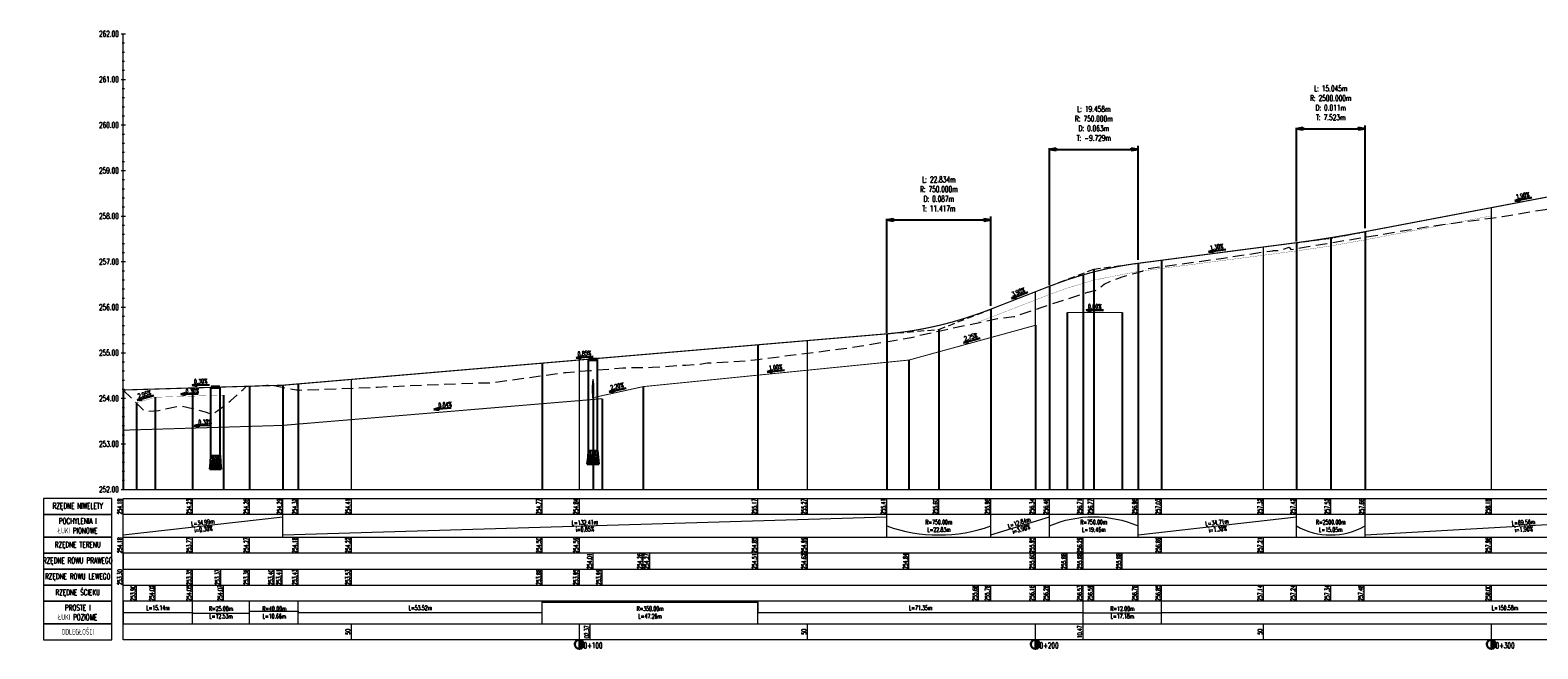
# Model space of a CAD drawing. Header units: metres. Extents: x 7443303 to 7445102, y 5636808 to 5638129.
# Tile 2 of 11: x 7443451 to 7443781, y 5637699 to 5637835. Entities that reach past the tile are written whole.
import ezdxf

# ---------------------------------------------------------------- set-up
doc = ezdxf.new("R2010")
doc.units = ezdxf.units.M
for name, pattern in [('DASHED', [0.75, 0.5, -0.25]), ('HIDDEN', [0.375, 0.25, -0.125]), ('PHANTOM', [2.5, 1.25, -0.25, 0.25, -0.25, 0.25, -0.25])]:
    doc.linetypes.add(name, pattern=pattern)
doc.layers.add('!!!usuń', color=20, linetype='Continuous', lineweight=30)
for name, color, linetype in [('A-BLDG-SITE', 7, 'Continuous'), ('C-ROAD-PROF', 1, 'DASHED'), ('C-ROAD-PROF-TEXT', 11, 'Continuous'), ('C-ROAD-PROF-VIEW', 7, 'Continuous'), ('K_opis osi', 7, 'Continuous')]:
    doc.layers.add(name, color=color, linetype=linetype)
doc.styles.add('MAT', font='simplex.shx', dxfattribs={"width": 0.6})

# ---------------------------------------------------------------- blocks, each defined once
blk = doc.blocks.new('kilometraz')
at = {"linetype": 'ByBlock', "lineweight": -2}
blk.add_hatch(color=0, dxfattribs=at).paths.add_polyline_path([(0, -0.5, 0.414214), (0.5, 0, 0.414214), (0, 0.5)])
at = {"color": 0, "linetype": 'ByBlock', "lineweight": -2}
blk.add_line((0, 0.5), (0, -0.5), dxfattribs=at)
blk.add_circle((0, 0), 0.5, dxfattribs=at)
blk = doc.blocks.new('_ClosedFilled')
blk.add_hatch(color=256).paths.add_polyline_path([(-1, 0.17), (-1, -0.17), (0, 0)])
at = {"color": 0, "linetype": 'ByBlock', "lineweight": -2}
for p, q in [((-1, 0.17), (0, 0)), ((-1, 0.17), (-1, -0.17)), ((0, 0), (-1, -0.17))]:
    blk.add_line(p, q, dxfattribs=at)
blk = doc.blocks.new('strzalka_poziom_2')
blk.add_hatch(color=256).paths.add_polyline_path([(1, 0.09), (1, -0.09), (1.39, 0)])
blk.add_line((1, 0.09), (1, -0.09))
for points in [[(0, 0), (1, 0)], [(1.39, 0), (1, 0.09)], [(1.39, 0), (1, -0.09)]]:
    blk.add_lwpolyline(points)

msp = doc.modelspace()

# ---------------------------------------------------------------- hatches: boundary and pattern name
at = {"layer": 'K_opis osi'}
h = msp.add_hatch(dxfattribs=at)
h.set_pattern_fill('ANSI38', color=256, scale=0.083)
h.set_pattern_definition([(45, (-82.7983, -1.12297), (-0.186340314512, 0.186340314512), []), (135, (-82.7983, -1.12297), (-0.5590209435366, 0.186340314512), [0.6588125, -0.3952875])])
h.paths.add_polyline_path([(7443492.52, 5637740.05), (7443491.42, 5637740.05), (7443491.42, 5637738.55), (7443492.67, 5637738.55)])
h.paths.add_polyline_path([(7443491.42, 5637740.05), (7443490.32, 5637740.05), (7443490.17, 5637738.55), (7443491.42, 5637738.55)])
h = msp.add_hatch(dxfattribs=at)
h.set_pattern_fill('AR-SAND', color=256, scale=0.0085)
h.set_pattern_definition([(37.5, (-82.7983, -1.12297), (-0.013600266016, 0.41600125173), [0, -0.328168, 0, -0.36703, 0, -0.3508375]), (7.5, (-82.7983, -1.12297), (0.382094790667, 0.609301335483), [0, -0.177038, 0, -0.295783, 0, -0.1133475]), (327.5, (-83.06386, -1.12297), (0.672343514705, 0.001221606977), [0, -0.10795, 0, -0.38862, 0, -0.507365]), (317.5, (-83.06386, -1.12297), (0.6490229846, 0.18948992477), [0, -0.053975, 0, -0.254762, 0, -0.291465])])
h.paths.add_polyline_path([(7443491.42, 5637741.55), (7443490.42, 5637741.55), (7443490.32, 5637740.05), (7443491.42, 5637740.05)])
h.paths.add_polyline_path([(7443492.42, 5637741.55), (7443491.42, 5637741.55), (7443491.42, 5637740.05), (7443492.52, 5637740.05)])
h = msp.add_hatch(dxfattribs=at)
h.set_pattern_fill('ANSI38', color=256, scale=0.083)
h.set_pattern_definition([(45, (0, 0), (-0.186340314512, 0.186340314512), []), (135, (0, 0), (-0.5590209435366, 0.186340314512), [0.6588125, -0.3952875])])
h.paths.add_polyline_path([(7443575.32, 5637741.18), (7443574.22, 5637741.18), (7443574.22, 5637739.68), (7443575.47, 5637739.68)])
h.paths.add_polyline_path([(7443574.22, 5637741.18), (7443573.12, 5637741.18), (7443572.97, 5637739.68), (7443574.22, 5637739.68)])
h = msp.add_hatch(dxfattribs=at)
h.set_pattern_fill('AR-SAND', color=256, scale=0.0085)
h.set_pattern_definition([(37.5, (0, 0), (-0.013600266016, 0.41600125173), [0, -0.328168, 0, -0.36703, 0, -0.3508375]), (7.5, (0, 0), (0.382094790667, 0.609301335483), [0, -0.177038, 0, -0.295783, 0, -0.1133475]), (327.5, (-0.26556, 0), (0.672343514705, 0.001221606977), [0, -0.10795, 0, -0.38862, 0, -0.507365]), (317.5, (-0.26556, 0), (0.6490229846, 0.18948992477), [0, -0.053975, 0, -0.254762, 0, -0.291465])])
h.paths.add_polyline_path([(7443574.22, 5637742.68), (7443573.22, 5637742.68), (7443573.12, 5637741.18), (7443574.22, 5637741.18)])
h.paths.add_polyline_path([(7443575.22, 5637742.68), (7443574.22, 5637742.68), (7443574.22, 5637741.18), (7443575.32, 5637741.18)])

# ---------------------------------------------------------------- linework, layer by layer
at = {"layer": 'A-BLDG-SITE', "lineweight": 9, "flags": 128}
for points in [[(7443574.22, 5637758.27, 0.099995), (7443574.22, 5637754.27, 0.099994), (7443574.22, 5637758.27, -1.231325)], [(7443574.22, 5637757.87, 0.099995), (7443574.22, 5637753.87, 0.099994), (7443574.22, 5637757.87, -1.231325)]]:
    msp.add_lwpolyline(points, format="xyb", dxfattribs=at)
at = {"layer": 'C-ROAD-PROF', "color": 1, "linetype": 'DASHED', "lineweight": 9}
for p, q in [((7443735.98, 5637789.26), (7443743.51, 5637790.7)), ((7443728.46, 5637788.28), (7443735.98, 5637789.26))]:
    msp.add_line(p, q, dxfattribs=at)
at = {"layer": 'C-ROAD-PROF', "color": 1, "linetype": 'DASHED', "lineweight": 15, "ltscale": 3}
for p, q in [((7443684.02, 5637782.5), (7443693.75, 5637783.76)), ((7443674.29, 5637778.71), (7443684.02, 5637782.5)), ((7443650.04, 5637769.25), (7443661.45, 5637773.7)), ((7443638.62, 5637768.28), (7443650.04, 5637769.25))]:
    msp.add_line(p, q, dxfattribs=at)
at = {"layer": 'C-ROAD-PROF', "color": 1, "linetype": 'ByBlock', "lineweight": 35, "const_width": 0.25, "flags": 128}
msp.add_lwpolyline([(7443471.22, 5637755.95), (7443506.21, 5637757), (7443638.62, 5637768.28), (7443640.05, 5637768.42), (7443641.47, 5637768.58), (7443642.9, 5637768.77), (7443644.33, 5637768.98), (7443645.76, 5637769.23), (7443647.18, 5637769.5), (7443648.61, 5637769.8), (7443650.04, 5637770.12), (7443651.46, 5637770.47), (7443652.89, 5637770.85), (7443654.32, 5637771.26), (7443655.75, 5637771.7), (7443657.17, 5637772.16), (7443658.6, 5637772.64), (7443660.03, 5637773.16), (7443661.45, 5637773.7), (7443674.29, 5637778.71), (7443675.51, 5637779.17), (7443676.73, 5637779.61), (7443677.94, 5637780.04), (7443679.16, 5637780.44), (7443680.38, 5637780.83), (7443681.59, 5637781.19), (7443682.81, 5637781.54), (7443684.02, 5637781.87), (7443685.24, 5637782.17), (7443686.46, 5637782.46), (7443687.67, 5637782.73), (7443688.89, 5637782.97), (7443690.1, 5637783.2), (7443691.32, 5637783.41), (7443692.54, 5637783.6), (7443693.75, 5637783.76), (7443728.46, 5637788.28), (7443732.22, 5637788.8), (7443735.98, 5637789.38), (7443739.74, 5637790.01), (7443743.51, 5637790.7), (7443813.07, 5637803.94)], dxfattribs=at)
at = {"layer": 'C-ROAD-PROF', "color": 96, "linetype": 'DASHED', "lineweight": 15, "ltscale": 5, "true_color": 0x008a00, "flags": 128}
msp.add_lwpolyline([(7443471.22, 5637755.93), (7443473.75, 5637753.44), (7443475.94, 5637751.25), (7443478.99, 5637751.47), (7443483.74, 5637752.5), (7443486.36, 5637751.88), (7443487.76, 5637751.53), (7443489.15, 5637751.14), (7443490.54, 5637750.7), (7443490.63, 5637750.68), (7443490.99, 5637750.74), (7443491.13, 5637750.9), (7443491.93, 5637751.43), (7443493.33, 5637752.45), (7443494.72, 5637753.58), (7443496.11, 5637754.81), (7443497.09, 5637755.74), (7443497.5, 5637756.09), (7443498.26, 5637756.76), (7443498.9, 5637756.8), (7443499.09, 5637756.81), (7443500.84, 5637756.89), (7443502.58, 5637757), (7443503.61, 5637757.08), (7443504.33, 5637756.92), (7443506.07, 5637756.55), (7443507.82, 5637756.21), (7443509.16, 5637755.97), (7443509.56, 5637755.96), (7443510.59, 5637755.92), (7443526.94, 5637756.56), (7443529.15, 5637756.7), (7443548.03, 5637757.49), (7443551.57, 5637757.5), (7443563.08, 5637759.11), (7443567.95, 5637759.78), (7443568.33, 5637759.81), (7443573.59, 5637760.22), (7443578.84, 5637760.66), (7443580.72, 5637760.84), (7443584.09, 5637760.88), (7443587.17, 5637760.94), (7443589.34, 5637761.08), (7443594.59, 5637761.42), (7443597.73, 5637761.63), (7443598.45, 5637761.8), (7443599.34, 5637761.89), (7443599.84, 5637761.91), (7443605.09, 5637762.23), (7443608.88, 5637762.47), (7443610.34, 5637762.66), (7443629.24, 5637765.07), (7443630.38, 5637765.21), (7443643.97, 5637767.45), (7443645.8, 5637767.98), (7443650.03, 5637768.86), (7443652.27, 5637769.38), (7443662.93, 5637771.62), (7443666.53, 5637772.05), (7443672.46, 5637774.07), (7443681.69, 5637777.08), (7443682.65, 5637777.39), (7443682.89, 5637777.46), (7443683.6, 5637777.62), (7443684.39, 5637777.79), (7443684.56, 5637777.91), (7443685.51, 5637778.59), (7443686.31, 5637779.17), (7443686.47, 5637779.24), (7443687.42, 5637779.7), (7443688.15, 5637780.05), (7443688.38, 5637780.13), (7443689.33, 5637780.45), (7443690.28, 5637780.76), (7443691.24, 5637781.06), (7443692.19, 5637781.35), (7443693.15, 5637781.63), (7443694.1, 5637781.9), (7443694.62, 5637782.04), (7443695.06, 5637782.26), (7443695.35, 5637782.41), (7443695.55, 5637782.56), (7443696.01, 5637782.63), (7443696.97, 5637782.78), (7443697.92, 5637782.92), (7443698.88, 5637783.05), (7443701.74, 5637783.43), (7443712.47, 5637784.91), (7443722.65, 5637786.46), (7443723.26, 5637786.53), (7443723.4, 5637786.54), (7443724.93, 5637786.58), (7443726.88, 5637787.31), (7443727.27, 5637786.77), (7443730.16, 5637787.28), (7443742.15, 5637789.28), (7443757.96, 5637791.9), (7443773.64, 5637794.03), (7443782.98, 5637795.6), (7443783.76, 5637795.67), (7443784.36, 5637795.6), (7443794.45, 5637797.17), (7443797.83, 5637797.63), (7443798.47, 5637797.78), (7443809.81, 5637800.03), (7443814.07, 5637800.65), (7443817.04, 5637801.18), (7443818.48, 5637801.37), (7443819.64, 5637801.5), (7443824.4, 5637801.89), (7443834.41, 5637802.88), (7443838.36, 5637803.8), (7443842.74, 5637804.39), (7443846.07, 5637804.59), (7443849.46, 5637805.07), (7443850.4, 5637805.19), (7443851.33, 5637805.3), (7443852.27, 5637805.39), (7443853.21, 5637805.47), (7443854.15, 5637805.52), (7443855.08, 5637805.56), (7443856.02, 5637805.58), (7443856.59, 5637805.58), (7443856.96, 5637805.58), (7443857.9, 5637805.56), (7443858.63, 5637805.53), (7443858.83, 5637805.56), (7443859.77, 5637805.68), (7443860.71, 5637805.79), (7443861.65, 5637805.9), (7443862.24, 5637805.96), (7443862.58, 5637805.78), (7443863.52, 5637805.28), (7443864.46, 5637804.81), (7443865.4, 5637804.34), (7443866.33, 5637803.9), (7443867.27, 5637803.48), (7443867.27, 5637803.48), (7443867.45, 5637803.38), (7443868.21, 5637803.06), (7443869.34, 5637802.61), (7443870.77, 5637801.7), (7443871.97, 5637801.28), (7443890.91, 5637794.46), (7443893.18, 5637793.62), (7443899.41, 5637791.64), (7443911.97, 5637788.07), (7443912.45, 5637788.09), (7443923.82, 5637784.59), (7443927.99, 5637783.24), (7443954.3, 5637777.58), (7443955.32, 5637777.34), (7443955.66, 5637777.33), (7443960.11, 5637775.62), (7443961.6, 5637775.18), (7443983.7, 5637771.61), (7443990.17, 5637770.43), (7443992.29, 5637769.1), (7443995.61, 5637768.02), (7444013.65, 5637762.61), (7444017.43, 5637761.89), (7444033.75, 5637758.59), (7444038.51, 5637758.27), (7444042.54, 5637757.98), (7444043.19, 5637757.94), (7444046.57, 5637757.64), (7444048.58, 5637757.46), (7444050.6, 5637757.4), (7444054.64, 5637757.27), (7444058.67, 5637757.13), (7444062.7, 5637756.99), (7444065.04, 5637756.91), (7444071.99, 5637756.66), (7444073.49, 5637756.59), (7444086.87, 5637758.03), (7444087.89, 5637757.99), (7444090.46, 5637758.99), (7444090.84, 5637759.44), (7444093.9, 5637760.96), (7444095.31, 5637762.63)], dxfattribs=at)
at = {"layer": 'C-ROAD-PROF', "color": 160, "linetype": 'DASHED', "lineweight": -3, "true_color": 0x3333ff, "const_width": 0.05, "flags": 128}
for points in [[(7443658.72, 5637770.89), (7443661.45, 5637771.9), (7443674.29, 5637776.91), (7443678.12, 5637778.3), (7443684.02, 5637780.07), (7443689.16, 5637781.08), (7443693.75, 5637781.96), (7443728.46, 5637786.48), (7443729.31, 5637786.58), (7443729.98, 5637786.69), (7443735.98, 5637787.58), (7443736.95, 5637787.75), (7443743.34, 5637788.88), (7443743.51, 5637788.9), (7443771.22, 5637794.17)], [(7443474.08, 5637753.13), (7443478.23, 5637754.36), (7443493.22, 5637754.81)]]:
    msp.add_lwpolyline(points, dxfattribs=at)
at = {"layer": 'C-ROAD-PROF', "color": 193, "linetype": 'HIDDEN', "lineweight": -3, "ltscale": 6, "true_color": 0x914fee, "const_width": 0.2, "flags": 128}
for points in [[(7443574.22, 5637754.27), (7443585.22, 5637756.69), (7443643.47, 5637762.52), (7443671.22, 5637770.15)], [(7443678.22, 5637772.95), (7443690.28, 5637772.95)]]:
    msp.add_lwpolyline(points, dxfattribs=at)
at = {"layer": 'C-ROAD-PROF', "color": 42, "linetype": 'PHANTOM', "lineweight": -3, "true_color": 0xba970d, "const_width": 0.22, "flags": 128}
msp.add_lwpolyline([(7443471.22, 5637747.13), (7443506.08, 5637748.18), (7443576.22, 5637754.04)], dxfattribs=at)
at = {"layer": 'C-ROAD-PROF-TEXT', "color": 11, "linetype": 'Continuous', "lineweight": -3}
for p, q in [((7443728.46, 5637788.53), (7443728.46, 5637813.53)), ((7443728.46, 5637813.28), (7443743.51, 5637813.28)), ((7443743.51, 5637791.45), (7443743.51, 5637814.03)), ((7443693.75, 5637784.51), (7443693.75, 5637809.51)), ((7443674.29, 5637778.96), (7443674.29, 5637809.01)), ((7443674.29, 5637808.76), (7443693.75, 5637808.76)), ((7443638.62, 5637768.53), (7443638.62, 5637793.53)), ((7443638.62, 5637793.28), (7443661.45, 5637793.28)), ((7443661.45, 5637774.45), (7443661.45, 5637794.03)), ((7443728.46, 5637788.28), (7443728.46, 5637734.13)), ((7443674.29, 5637778.71), (7443674.29, 5637734.13)), ((7443671.22, 5637770.15), (7443671.22, 5637734.13)), ((7443678.22, 5637772.95), (7443678.22, 5637734.13)), ((7443690.28, 5637772.95), (7443690.28, 5637734.13)), ((7443638.62, 5637768.28), (7443638.62, 5637734.13)), ((7443643.47, 5637762.52), (7443643.47, 5637734.13)), ((7443506.21, 5637757), (7443506.21, 5637734.13)), ((7443585.22, 5637756.69), (7443585.22, 5637734.13)), ((7443471.22, 5637755.95), (7443471.22, 5637734.13)), ((7443478.23, 5637754.36), (7443478.23, 5637734.13)), ((7443493.22, 5637754.81), (7443493.22, 5637734.13)), ((7443574.22, 5637754.27), (7443574.22, 5637734.13)), ((7443576.22, 5637754.04), (7443576.22, 5637734.13)), ((7443471.22, 5637752.55), (7443471.22, 5637734.13)), ((7443474.08, 5637753.13), (7443474.08, 5637734.13))]:
    msp.add_line(p, q, dxfattribs=at)
at = {"layer": 'C-ROAD-PROF-TEXT', "color": 1, "linetype": 'Continuous', "lineweight": -3}
for p, q in [((7443743.51, 5637790.7), (7443743.51, 5637734.13)), ((7443735.98, 5637789.26), (7443735.98, 5637734.13)), ((7443693.75, 5637783.76), (7443693.75, 5637734.13)), ((7443684.02, 5637782.5), (7443684.02, 5637734.13)), ((7443661.45, 5637773.7), (7443661.45, 5637734.13)), ((7443650.04, 5637769.25), (7443650.04, 5637734.13))]:
    msp.add_line(p, q, dxfattribs=at)
at = {"layer": 'C-ROAD-PROF-TEXT', "color": 150, "linetype": 'Continuous', "lineweight": -3}
for p, q in [((7443698.88, 5637784.43), (7443698.88, 5637734.13)), ((7443681.69, 5637781.22), (7443681.69, 5637734.13)), ((7443698.88, 5637774.17), (7443698.88, 5637734.13)), ((7443681.69, 5637772.95), (7443681.69, 5637734.13)), ((7443610.34, 5637765.87), (7443610.34, 5637734.13)), ((7443563.08, 5637761.84), (7443563.08, 5637734.13)), ((7443498.9, 5637756.78), (7443498.9, 5637734.13)), ((7443509.56, 5637757.28), (7443509.56, 5637734.13)), ((7443610.34, 5637759.2), (7443610.34, 5637734.13)), ((7443471.22, 5637755.95), (7443471.22, 5637734.13)), ((7443486.36, 5637756.4), (7443486.36, 5637734.13)), ((7443486.36, 5637754.6), (7443486.36, 5637734.13)), ((7443498.9, 5637753.38), (7443498.9, 5637734.13)), ((7443509.56, 5637753.63), (7443509.56, 5637734.13)), ((7443563.08, 5637754.16), (7443563.08, 5637734.13)), ((7443471.22, 5637752.55), (7443471.22, 5637734.13)), ((7443486.36, 5637753), (7443486.36, 5637734.13))]:
    msp.add_line(p, q, dxfattribs=at)
at = {"layer": 'C-ROAD-PROF-VIEW', "color": 7, "linetype": 'Continuous', "lineweight": 9}
for p, q in [((7443470.72, 5637834.13), (7443471.72, 5637834.13)), ((7443471.22, 5637734.13), (7443471.22, 5637834.13)), ((7443470.97, 5637832.13), (7443471.47, 5637832.13)), ((7443470.97, 5637830.13), (7443471.47, 5637830.13)), ((7443470.97, 5637828.13), (7443471.47, 5637828.13)), ((7443470.97, 5637826.13), (7443471.47, 5637826.13)), ((7443470.72, 5637824.13), (7443471.72, 5637824.13)), ((7443470.97, 5637822.13), (7443471.47, 5637822.13)), ((7443470.97, 5637820.13), (7443471.47, 5637820.13)), ((7443470.97, 5637818.13), (7443471.47, 5637818.13)), ((7443470.97, 5637816.13), (7443471.47, 5637816.13)), ((7443470.72, 5637814.13), (7443471.72, 5637814.13)), ((7443470.97, 5637812.13), (7443471.47, 5637812.13)), ((7443470.97, 5637810.13), (7443471.47, 5637810.13)), ((7443470.97, 5637808.13), (7443471.47, 5637808.13)), ((7443470.72, 5637804.13), (7443471.72, 5637804.13)), ((7443470.97, 5637806.13), (7443471.47, 5637806.13)), ((7443470.97, 5637802.13), (7443471.47, 5637802.13)), ((7443470.97, 5637800.13), (7443471.47, 5637800.13)), ((7443470.97, 5637798.13), (7443471.47, 5637798.13)), ((7443470.72, 5637794.13), (7443471.72, 5637794.13)), ((7443470.97, 5637796.13), (7443471.47, 5637796.13)), ((7443771.22, 5637734.13), (7443771.22, 5637795.97)), ((7443470.97, 5637792.13), (7443471.47, 5637792.13)), ((7443470.97, 5637790.13), (7443471.47, 5637790.13)), ((7443470.97, 5637788.13), (7443471.47, 5637788.13)), ((7443721.22, 5637734.13), (7443721.22, 5637787.34)), ((7443470.72, 5637784.13), (7443471.72, 5637784.13)), ((7443470.97, 5637786.13), (7443471.47, 5637786.13)), ((7443470.97, 5637782.13), (7443471.47, 5637782.13)), ((7443470.97, 5637780.13), (7443471.47, 5637780.13)), ((7443470.97, 5637778.13), (7443471.47, 5637778.13)), ((7443671.22, 5637734.13), (7443671.22, 5637777.51)), ((7443470.72, 5637774.13), (7443471.72, 5637774.13)), ((7443470.97, 5637776.13), (7443471.47, 5637776.13)), ((7443470.97, 5637772.13), (7443471.47, 5637772.13)), ((7443470.97, 5637770.13), (7443471.47, 5637770.13)), ((7443470.97, 5637768.13), (7443471.47, 5637768.13)), ((7443621.22, 5637734.13), (7443621.22, 5637766.8)), ((7443470.72, 5637764.13), (7443471.72, 5637764.13)), ((7443470.97, 5637766.13), (7443471.47, 5637766.13)), ((7443470.97, 5637762.13), (7443471.47, 5637762.13)), ((7443470.97, 5637760.13), (7443471.47, 5637760.13)), ((7443571.22, 5637734.13), (7443571.22, 5637762.54)), ((7443470.97, 5637758.13), (7443471.47, 5637758.13)), ((7443521.22, 5637734.13), (7443521.22, 5637758.28)), ((7443470.72, 5637754.13), (7443471.72, 5637754.13)), ((7443470.97, 5637756.13), (7443471.47, 5637756.13)), ((7443470.97, 5637752.13), (7443471.47, 5637752.13)), ((7443470.97, 5637750.13), (7443471.47, 5637750.13)), ((7443470.97, 5637748.13), (7443471.47, 5637748.13)), ((7443470.72, 5637744.13), (7443471.72, 5637744.13)), ((7443470.97, 5637746.13), (7443471.47, 5637746.13)), ((7443470.97, 5637742.13), (7443471.47, 5637742.13)), ((7443470.97, 5637740.13), (7443471.47, 5637740.13)), ((7443470.97, 5637738.13), (7443471.47, 5637738.13)), ((7443470.72, 5637734.13), (7444096.21, 5637734.13)), ((7443470.72, 5637734.13), (7443471.72, 5637734.13)), ((7443470.97, 5637736.13), (7443471.47, 5637736.13)), ((7443471.22, 5637720.13), (7443471.22, 5637723.63)), ((7443486.36, 5637720.13), (7443486.36, 5637723.63)), ((7443498.9, 5637720.13), (7443498.9, 5637723.63)), ((7443509.56, 5637720.13), (7443509.56, 5637723.63)), ((7443521.22, 5637720.13), (7443521.22, 5637723.63)), ((7443563.08, 5637720.13), (7443563.08, 5637723.63)), ((7443571.22, 5637720.13), (7443571.22, 5637723.63)), ((7443610.34, 5637720.13), (7443610.34, 5637723.63)), ((7443621.22, 5637720.13), (7443621.22, 5637723.63)), ((7443671.22, 5637720.13), (7443671.22, 5637723.63)), ((7443681.69, 5637720.13), (7443681.69, 5637723.63)), ((7443698.88, 5637720.13), (7443698.88, 5637723.63)), ((7443721.22, 5637720.13), (7443721.22, 5637723.63)), ((7443771.22, 5637720.13), (7443771.22, 5637723.63)), ((7443521.22, 5637701.13), (7443521.22, 5637704.63)), ((7443571.22, 5637701.13), (7443571.22, 5637704.63)), ((7443573.59, 5637701.13), (7443573.59, 5637704.63)), ((7443621.22, 5637701.13), (7443621.22, 5637704.63)), ((7443671.22, 5637701.13), (7443671.22, 5637704.63)), ((7443681.69, 5637701.13), (7443681.69, 5637704.63)), ((7443721.22, 5637701.13), (7443721.22, 5637704.63)), ((7443771.22, 5637701.13), (7443771.22, 5637704.63))]:
    msp.add_line(p, q, dxfattribs=at)
at = {"layer": 'C-ROAD-PROF-VIEW', "color": 1, "linetype": 'Continuous', "lineweight": 9}
for p, q in [((7443471.22, 5637723.63), (7443471.22, 5637732.13)), ((7443486.36, 5637728.63), (7443486.36, 5637732.13)), ((7443498.9, 5637728.63), (7443498.9, 5637732.13)), ((7443506.21, 5637723.63), (7443506.21, 5637732.13)), ((7443509.56, 5637728.63), (7443509.56, 5637732.13)), ((7443521.22, 5637728.63), (7443521.22, 5637732.13)), ((7443563.08, 5637728.63), (7443563.08, 5637732.13)), ((7443571.22, 5637728.63), (7443571.22, 5637732.13)), ((7443610.34, 5637728.63), (7443610.34, 5637732.13)), ((7443621.22, 5637728.63), (7443621.22, 5637732.13)), ((7443638.62, 5637723.63), (7443638.62, 5637732.13)), ((7443650.04, 5637728.63), (7443650.04, 5637732.13)), ((7443661.45, 5637723.63), (7443661.45, 5637732.13)), ((7443671.22, 5637728.63), (7443671.22, 5637732.13)), ((7443674.29, 5637723.63), (7443674.29, 5637732.13)), ((7443681.69, 5637728.63), (7443681.69, 5637732.13)), ((7443684.02, 5637728.63), (7443684.02, 5637732.13)), ((7443693.75, 5637723.63), (7443693.75, 5637732.13)), ((7443698.88, 5637728.63), (7443698.88, 5637732.13)), ((7443721.22, 5637728.63), (7443721.22, 5637732.13)), ((7443728.46, 5637723.63), (7443728.46, 5637732.13)), ((7443735.98, 5637728.63), (7443735.98, 5637732.13)), ((7443743.51, 5637723.63), (7443743.51, 5637732.13)), ((7443771.22, 5637728.63), (7443771.22, 5637732.13)), ((7443471.22, 5637724.13), (7443506.21, 5637728.13)), ((7443506.21, 5637724.13), (7443638.62, 5637728.13)), ((7443661.45, 5637724.13), (7443674.29, 5637728.13)), ((7443693.75, 5637724.13), (7443728.46, 5637728.13)), ((7443743.51, 5637724.13), (7443813.07, 5637728.13)), ((7443471.22, 5637701.13), (7443471.22, 5637720.13)), ((7443574.22, 5637716.63), (7443574.22, 5637720.13)), ((7443585.22, 5637716.63), (7443585.22, 5637720.13)), ((7443586.71, 5637716.63), (7443586.71, 5637720.13)), ((7443610.34, 5637716.63), (7443610.34, 5637720.13)), ((7443621.22, 5637716.63), (7443621.22, 5637720.13)), ((7443643.47, 5637716.63), (7443643.47, 5637720.13)), ((7443671.22, 5637716.63), (7443671.22, 5637720.13)), ((7443678.22, 5637716.63), (7443678.22, 5637720.13)), ((7443681.69, 5637716.63), (7443681.69, 5637720.13)), ((7443690.28, 5637716.63), (7443690.28, 5637720.13)), ((7443690.28, 5637716.63), (7443690.28, 5637720.13)), ((7443486.36, 5637704.63), (7443486.36, 5637716.63)), ((7443492.63, 5637713.13), (7443492.63, 5637716.63)), ((7443498.9, 5637713.13), (7443498.9, 5637716.63)), ((7443504.33, 5637713.13), (7443504.33, 5637716.63)), ((7443506.08, 5637713.13), (7443506.08, 5637716.63)), ((7443509.56, 5637713.13), (7443509.56, 5637716.63)), ((7443521.22, 5637713.13), (7443521.22, 5637716.63)), ((7443563.08, 5637713.13), (7443563.08, 5637716.63)), ((7443571.22, 5637713.13), (7443571.22, 5637716.63)), ((7443576.22, 5637713.13), (7443576.22, 5637716.63)), ((7443474.08, 5637709.63), (7443474.08, 5637713.13)), ((7443478.23, 5637709.63), (7443478.23, 5637713.13)), ((7443493.22, 5637709.63), (7443493.22, 5637713.13)), ((7443658.72, 5637709.63), (7443658.72, 5637713.13)), ((7443661.45, 5637709.63), (7443661.45, 5637713.13)), ((7443671.22, 5637709.63), (7443671.22, 5637713.13)), ((7443674.29, 5637709.63), (7443674.29, 5637713.13)), ((7443681.69, 5637704.63), (7443681.69, 5637713.13)), ((7443681.69, 5637709.63), (7443681.69, 5637713.13)), ((7443684.02, 5637709.63), (7443684.02, 5637713.13)), ((7443684.02, 5637709.63), (7443684.02, 5637713.13)), ((7443693.75, 5637709.63), (7443693.75, 5637713.13)), ((7443693.75, 5637709.63), (7443693.75, 5637713.13)), ((7443698.88, 5637704.63), (7443698.88, 5637713.13)), ((7443698.88, 5637709.63), (7443698.88, 5637713.13)), ((7443721.22, 5637709.63), (7443721.22, 5637713.13)), ((7443721.22, 5637709.63), (7443721.22, 5637713.13)), ((7443728.46, 5637709.63), (7443728.46, 5637713.13)), ((7443735.98, 5637709.63), (7443735.98, 5637713.13)), ((7443735.98, 5637709.63), (7443735.98, 5637713.13)), ((7443743.34, 5637709.63), (7443743.34, 5637713.13)), ((7443771.22, 5637709.63), (7443771.22, 5637713.13)), ((7443471.22, 5637707.13), (7443486.36, 5637707.13)), ((7443486.36, 5637707.13), (7443486.36, 5637706.97)), ((7443498.9, 5637704.63), (7443498.9, 5637709.63)), ((7443498.9, 5637707.39), (7443509.56, 5637707.39)), ((7443509.56, 5637704.63), (7443509.56, 5637709.63)), ((7443509.56, 5637707.39), (7443509.56, 5637707.13)), ((7443509.56, 5637707.13), (7443563.08, 5637707.13)), ((7443563.08, 5637704.63), (7443563.08, 5637709.63)), ((7443563.08, 5637707.13), (7443563.08, 5637709.38)), ((7443563.08, 5637709.38), (7443610.34, 5637709.38)), ((7443610.34, 5637704.63), (7443610.34, 5637709.63)), ((7443610.34, 5637709.38), (7443610.34, 5637707.13)), ((7443610.34, 5637707.13), (7443681.69, 5637707.13)), ((7443681.69, 5637707.13), (7443681.69, 5637707.05)), ((7443681.69, 5637707.05), (7443698.88, 5637707.05)), ((7443698.88, 5637707.13), (7443849.46, 5637707.13)), ((7443486.36, 5637706.97), (7443498.9, 5637706.97))]:
    msp.add_line(p, q, dxfattribs=at)
at = {"layer": 'C-ROAD-PROF-VIEW', "color": 7, "linetype": 'Continuous', "lineweight": 9, "flags": 128}
for points in [[(7443471.22, 5637720.13), (7443471.22, 5637716.63), (7444095.71, 5637716.63), (7444095.71, 5637720.13), (7443471.22, 5637720.13), (7443471.22, 5637723.63), (7444095.71, 5637723.63), (7444095.71, 5637728.63), (7443471.22, 5637728.63), (7443471.22, 5637732.13), (7444095.71, 5637732.13), (7444095.71, 5637709.63), (7443471.22, 5637709.63), (7443471.22, 5637704.63), (7444095.71, 5637704.63), (7444095.71, 5637701.13), (7443471.22, 5637701.13)], [(7443471.22, 5637713.13), (7444095.71, 5637713.13)]]:
    msp.add_lwpolyline(points, dxfattribs=at)
at = {"layer": 'C-ROAD-PROF-VIEW', "color": 1, "linetype": 'Continuous', "lineweight": 9, "extrusion": (0, 0, -1)}
msp.add_arc((-7443684.02, 5637703.47), 24.66, 66.767, 113.233, dxfattribs=at)
at = {"layer": 'C-ROAD-PROF-VIEW', "color": 1, "linetype": 'Continuous', "lineweight": 9}
for centre, radius, start, end in [((7443650.04, 5637757.72), 33.59, 250.1278, 289.8722), ((7443735.98, 5637739.28), 15.15, 240.2234, 299.7766)]:
    msp.add_arc(centre, radius, start, end, dxfattribs=at)
for points in [[(7443468.72, 5637728.63), (7443468.72, 5637732.13), (7443453.72, 5637732.13), (7443453.72, 5637728.63)], [(7443468.72, 5637723.63), (7443468.72, 5637728.63), (7443453.72, 5637728.63), (7443453.72, 5637723.63)], [(7443468.72, 5637716.63), (7443468.72, 5637720.13), (7443453.72, 5637720.13), (7443453.72, 5637716.63)], [(7443468.72, 5637713.13), (7443468.72, 5637716.63), (7443453.72, 5637716.63), (7443453.72, 5637713.13)], [(7443468.72, 5637709.63), (7443468.72, 5637713.13), (7443453.72, 5637713.13), (7443453.72, 5637709.63)], [(7443468.72, 5637704.63), (7443468.72, 5637709.63), (7443453.72, 5637709.63), (7443453.72, 5637704.63)]]:
    msp.add_3dface(points, dxfattribs=at)
at = {"layer": 'C-ROAD-PROF-VIEW', "color": 7, "linetype": 'Continuous', "lineweight": 9}
for points in [[(7443468.72, 5637720.13), (7443468.72, 5637723.63), (7443453.72, 5637723.63), (7443453.72, 5637720.13)], [(7443468.72, 5637701.13), (7443468.72, 5637704.63), (7443453.72, 5637704.63), (7443453.72, 5637701.13)]]:
    msp.add_3dface(points, dxfattribs=at)
at = {"layer": 'K_opis osi', "const_width": 0.8, "flags": 128}
for points in [[(7443573.22, 5637762.68), (7443575.22, 5637762.68)], [(7443490.42, 5637756.55), (7443492.42, 5637756.55)]]:
    msp.add_lwpolyline(points, dxfattribs=at)
at = {"layer": 'K_opis osi', "flags": 128}
for points in [[(7443573.22, 5637742.68), (7443573.22, 5637762.68)], [(7443575.22, 5637742.68), (7443575.22, 5637762.68)], [(7443490.42, 5637741.55), (7443490.42, 5637756.55)], [(7443492.42, 5637741.55), (7443492.42, 5637756.55)], [(7443490.17, 5637738.55), (7443490.32, 5637740.05), (7443490.42, 5637741.55)], [(7443490.32, 5637740.05), (7443492.52, 5637740.05)], [(7443490.42, 5637741.55), (7443492.42, 5637741.55)], [(7443492.42, 5637741.55), (7443492.52, 5637740.05), (7443492.67, 5637738.55)], [(7443572.97, 5637739.68), (7443573.12, 5637741.18), (7443573.22, 5637742.68)], [(7443573.12, 5637741.18), (7443575.32, 5637741.18)], [(7443573.22, 5637742.68), (7443575.22, 5637742.68)], [(7443575.22, 5637742.68), (7443575.32, 5637741.18), (7443575.47, 5637739.68)], [(7443490.17, 5637738.55), (7443492.67, 5637738.55)], [(7443572.97, 5637739.68), (7443575.47, 5637739.68)]]:
    msp.add_lwpolyline(points, dxfattribs=at)

# ---------------------------------------------------------------- block references
at = {"layer": '!!!usuń', "color": 20, "linetype": 'Continuous', "lineweight": 30}
for name, p, xscale, yscale, zscale, rotation in [('_ClosedFilled', (7443728.46, 5637813.28), 1.499999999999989, 1.499999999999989, 1.499999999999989, 180), ('_ClosedFilled', (7443674.29, 5637808.76), 1.499999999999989, 1.499999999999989, 1.499999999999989, 180), ('strzalka_poziom_2', (7443780.1, 5637798.18), 2.738369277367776, 2.738369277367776, 2.738369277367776, 190.7811138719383), ('_ClosedFilled', (7443638.62, 5637793.28), 1.499999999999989, 1.499999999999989, 1.499999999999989, 180), ('strzalka_poziom_2', (7443712.95, 5637786.78), 2.738369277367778, 2.738369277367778, 2.738369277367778, 187.4202495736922), ('strzalka_poziom_2', (7443669.55, 5637777.39), 2.738369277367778, 2.738369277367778, 2.738369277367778, 201.2897437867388), ('strzalka_poziom_2', (7443686.14, 5637773.46), 2.738369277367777, 2.738369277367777, 2.738369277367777, 180), ('strzalka_poziom_2', (7443659.1, 5637767.34), 2.738369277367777, 2.738369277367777, 2.738369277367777, 195.380026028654), ('strzalka_poziom_2', (7443574.28, 5637763.31), 2.738369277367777, 2.738369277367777, 2.738369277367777, 184.8711958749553), ('strzalka_poziom_2', (7443616.2, 5637760.3), 2.738369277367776, 2.738369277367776, 2.738369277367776, 185.7105931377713), ('strzalka_poziom_2', (7443490.11, 5637757.09), 2.738369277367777, 2.738369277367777, 2.738369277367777, 181.7183580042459), ('strzalka_poziom_2', (7443581.51, 5637756.39), 2.738369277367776, 2.738369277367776, 2.738369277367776, 192.3937321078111), ('strzalka_poziom_2', (7443543.12, 5637752.06), 2.738369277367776, 2.738369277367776, 2.738369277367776, 185.5729386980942), ('strzalka_poziom_2', (7443490.53, 5637748.22), 2.738369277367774, 2.738369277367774, 2.738369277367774, 181.7169712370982)]:
    msp.add_blockref(name, p, dxfattribs=dict(at, xscale=xscale, yscale=yscale, zscale=zscale, rotation=rotation))
for name, p, xscale, yscale, zscale in [('_ClosedFilled', (7443743.51, 5637813.28), 1.499999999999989, 1.499999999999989, 1.499999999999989), ('_ClosedFilled', (7443693.75, 5637808.76), 1.499999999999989, 1.499999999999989, 1.499999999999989), ('_ClosedFilled', (7443661.45, 5637793.28), 1.499999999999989, 1.499999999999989, 1.499999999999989), ('kilometraz', (7443571.22, 5637700.13), 1.999999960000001, 1.999999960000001, 1.999999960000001), ('kilometraz', (7443671.22, 5637700.13), 1.999999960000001, 1.999999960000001, 1.999999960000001), ('kilometraz', (7443771.22, 5637700.13), 1.999999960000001, 1.999999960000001, 1.999999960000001)]:
    msp.add_blockref(name, p, dxfattribs=dict(at, xscale=xscale, yscale=yscale, zscale=zscale))
at = {"layer": '!!!usuń', "color": 20, "linetype": 'Continuous', "lineweight": 15, "xscale": 2.738369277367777, "yscale": 2.738369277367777, "zscale": 2.738369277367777}
for p, rotation in [((7443477.9, 5637754.78), 196.4410282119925), ((7443487.61, 5637755.14), 181.7169712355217)]:
    msp.add_blockref('strzalka_poziom_2', p, dxfattribs=dict(at, rotation=rotation))

# ---------------------------------------------------------------- texts
at = {"layer": 'C-ROAD-PROF-TEXT', "color": 11, "linetype": 'Continuous', "lineweight": -3, "style": 'MAT'}
for s, insert, char_height, attachment_point in [('L: 15.045m\\PR: 2500.000m\\PD: 0.011m\\PT: 7.523m', (7443735.98, 5637815.16), 1.27, 8), ('L: 19.458m\\PR: 750.000m\\PD: 0.063m\\PT: -9.729m', (7443684.02, 5637810.64), 1.27, 8), ('L: 22.834m\\PR: 750.000m\\PD: 0.087m\\PT: 11.417m', (7443650.04, 5637795.16), 1.27, 8), ('0.00%', (7443684.24, 5637773.77), 1, 8), ('0+100', (7443574.22, 5637699.88), 1.25, 5), ('0+200', (7443674.22, 5637699.88), 1.25, 5), ('0+300', (7443774.22, 5637699.88), 1.25, 5)]:
    msp.add_mtext(s, dxfattribs=dict(at, insert=insert, char_height=char_height, attachment_point=attachment_point))
at = {"layer": 'C-ROAD-PROF-TEXT', "color": 11, "linetype": 'Continuous', "lineweight": -3, "char_height": 1, "style": 'MAT'}
for s, insert, attachment_point, rotation in [('1.90%', (7443778.17, 5637798.13), 8, 10.7811), ('1.30%', (7443711.02, 5637786.84), 8, 7.4202), ('3.90%', (7443667.66, 5637776.99), 8, 21.2897), ('2.75%', (7443657.18, 5637767.13), 8, 15.38), ('0.85%', (7443572.35, 5637763.46), 8, 4.8712), ('1.00%', (7443614.28, 5637760.42), 8, 5.7106), ('0.30%', (7443488.2, 5637757.35), 8, 1.7184), ('2.20%', (7443579.59, 5637756.29), 8, 12.3937), ('0.84%', (7443541.81, 5637752.23), 8, 5.5729), ('0.30%', (7443489.16, 5637748.41), 8, 1.717), ('02.37', (7443572.84, 5637702.88), 5, 90), ('10.47', (7443680.94, 5637702.88), 5, 90), ('50', (7443520.47, 5637702.88), 5, 90), ('50', (7443620.47, 5637702.88), 5, 90), ('50', (7443720.47, 5637702.88), 5, 90)]:
    msp.add_mtext(s, dxfattribs=dict(at, insert=insert, attachment_point=attachment_point, rotation=rotation))
at = {"layer": 'C-ROAD-PROF-TEXT', "color": 11, "linetype": 'Continuous', "lineweight": 15, "char_height": 1, "attachment_point": 8, "style": 'MAT'}
for s, insert, rotation in [('0.30%', (7443486.36, 5637755.24), 1.717), ('2.95%', (7443475.98, 5637754.54), 16.441)]:
    msp.add_mtext(s, dxfattribs=dict(at, insert=insert, rotation=rotation))
at = {"layer": 'C-ROAD-PROF-TEXT', "color": 1, "linetype": 'Continuous', "lineweight": -3, "char_height": 1, "attachment_point": 5, "style": 'MAT'}
for s, insert, rotation in [('254.18', (7443470.47, 5637730.38), 90), ('254.23', (7443485.61, 5637730.38), 90), ('254.26', (7443498.15, 5637730.38), 90), ('254.29', (7443505.46, 5637730.38), 90), ('254.32', (7443508.81, 5637730.38), 90), ('254.41', (7443520.47, 5637730.38), 90), ('254.77', (7443562.33, 5637730.38), 90), ('254.84', (7443570.47, 5637730.38), 90), ('255.17', (7443609.59, 5637730.38), 90), ('255.27', (7443620.47, 5637730.38), 90), ('255.41', (7443637.87, 5637730.38), 90), ('255.60', (7443649.29, 5637730.38), 90), ('255.96', (7443660.7, 5637730.38), 90), ('256.34', (7443670.47, 5637730.38), 90), ('256.46', (7443673.54, 5637730.38), 90), ('256.71', (7443680.94, 5637730.38), 90), ('256.77', (7443683.27, 5637730.38), 90), ('256.96', (7443693, 5637730.38), 90), ('257.03', (7443698.13, 5637730.38), 90), ('257.32', (7443720.47, 5637730.38), 90), ('257.42', (7443727.71, 5637730.38), 90), ('257.52', (7443735.23, 5637730.38), 90), ('257.66', (7443742.76, 5637730.38), 90), ('258.18', (7443770.47, 5637730.38), 90), ('L=34.99m', (7443488.63, 5637726.88), 6.5223), ('L=132.41m', (7443572.39, 5637726.88), 1.7303), ('L=12.84m', (7443667.65, 5637726.85), 17.3027), ('L=34.71m', (7443711.02, 5637726.88), 6.5742), ('L=69.56m', (7443778.24, 5637726.88), 3.2911), ('i=0.30%', (7443488.8, 5637725.39), 6.5223), ('i=0.85%', (7443572.44, 5637725.38), 1.7303), ('i=3.90%', (7443668.1, 5637725.41), 17.3027), ('i=1.30%', (7443711.19, 5637725.39), 6.5742), ('i=1.90%', (7443778.33, 5637725.38), 3.2911), ('254.01', (7443573.47, 5637718.38), 90), ('254.26', (7443584.47, 5637718.38), 90), ('254.27', (7443585.96, 5637718.38), 90), ('254.51', (7443609.59, 5637718.38), 90), ('254.62', (7443620.47, 5637718.38), 90), ('254.84', (7443642.72, 5637718.38), 90), ('255.60', (7443670.47, 5637718.38), 90), ('255.88', (7443677.47, 5637718.38), 90), ('255.88', (7443680.94, 5637718.38), 90), ('255.88', (7443689.53, 5637718.38), 90), ('255.88', (7443689.53, 5637718.38), 90), ('253.30', (7443470.47, 5637714.88), 90), ('253.35', (7443485.61, 5637714.88), 90), ('253.37', (7443491.88, 5637714.88), 90), ('253.38', (7443498.15, 5637714.88), 90), ('253.40', (7443503.58, 5637714.88), 90), ('253.41', (7443505.33, 5637714.88), 90), ('253.43', (7443508.81, 5637714.88), 90), ('253.53', (7443520.47, 5637714.88), 90), ('253.88', (7443562.33, 5637714.88), 90), ('253.95', (7443570.47, 5637714.88), 90), ('253.99', (7443575.47, 5637714.88), 90), ('253.90', (7443473.33, 5637711.38), 90), ('254.02', (7443477.48, 5637711.38), 90), ('254.05', (7443485.61, 5637711.38), 90), ('254.07', (7443492.47, 5637711.38), 90), ('255.68', (7443657.97, 5637711.38), 90), ('255.78', (7443660.7, 5637711.38), 90), ('256.16', (7443670.47, 5637711.38), 90), ('256.28', (7443673.54, 5637711.38), 90), ('256.53', (7443680.94, 5637711.38), 90), ('256.59', (7443683.27, 5637711.38), 90), ('256.78', (7443693, 5637711.38), 90), ('256.85', (7443698.13, 5637711.38), 90), ('257.14', (7443720.47, 5637711.38), 90), ('257.24', (7443727.71, 5637711.38), 90), ('257.34', (7443735.23, 5637711.38), 90), ('257.48', (7443742.59, 5637711.41), 90), ('258.00', (7443770.47, 5637711.38), 90)]:
    msp.add_mtext(s, dxfattribs=dict(at, insert=insert, rotation=rotation))
for s, insert in [('R=750.00m\\PL=22.83m', (7443650.04, 5637726.13)), ('R=750.00m\\PL=19.46m', (7443684.02, 5637726.13)), ('R=2500.00m\\PL=15.05m', (7443735.98, 5637726.13)), ('L=15.14m', (7443478.79, 5637708.13)), ('R=25.00m\\PL=12.53m', (7443492.63, 5637707.13)), ('R=40.00m\\PL=10.66m', (7443504.33, 5637707.13)), ('L=53.52m', (7443536.32, 5637708.13)), ('R=350.00m\\PL=47.26m', (7443586.71, 5637707.13)), ('L=71.35m', (7443646.02, 5637708.13)), ('R=12.00m\\PL=17.18m', (7443690.28, 5637707.13)), ('L=150.58m', (7443774.17, 5637708.13))]:
    msp.add_mtext(s, dxfattribs=dict(at, insert=insert))
at = {"layer": 'C-ROAD-PROF-TEXT', "color": 7, "linetype": 'Continuous', "lineweight": -3, "char_height": 1, "attachment_point": 5, "rotation": 90, "style": 'MAT'}
for s, insert in [('254.18', (7443470.47, 5637721.88)), ('253.77', (7443485.61, 5637721.88)), ('254.27', (7443498.15, 5637721.88)), ('254.18', (7443508.81, 5637721.88)), ('254.22', (7443520.47, 5637721.88)), ('254.50', (7443562.33, 5637721.88)), ('254.59', (7443570.47, 5637721.88)), ('254.85', (7443609.59, 5637721.88)), ('254.99', (7443620.47, 5637721.88)), ('255.95', (7443670.47, 5637721.88)), ('256.29', (7443680.94, 5637721.88)), ('256.89', (7443698.13, 5637721.88)), ('257.21', (7443720.47, 5637721.88)), ('257.96', (7443770.47, 5637721.88))]:
    msp.add_mtext(s, dxfattribs=dict(at, insert=insert))
at = {"layer": 'C-ROAD-PROF-VIEW', "color": 7, "linetype": 'Continuous', "lineweight": 9, "char_height": 1.25, "attachment_point": 6, "style": 'MAT'}
for s, insert in [('262.00', (7443470.22, 5637834.13)), ('261.00', (7443470.22, 5637824.13)), ('260.00', (7443470.22, 5637814.13)), ('259.00', (7443470.22, 5637804.13)), ('258.00', (7443470.22, 5637794.13)), ('257.00', (7443470.22, 5637784.13)), ('256.00', (7443470.22, 5637774.13)), ('255.00', (7443470.22, 5637764.13)), ('254.00', (7443470.22, 5637754.13)), ('253.00', (7443470.22, 5637744.13)), ('252.00', (7443470.22, 5637734.13))]:
    msp.add_mtext(s, dxfattribs=dict(at, insert=insert))
at = {"layer": 'C-ROAD-PROF-VIEW', "color": 1, "linetype": 'Continuous', "lineweight": -3, "char_height": 1.25, "attachment_point": 5, "style": 'MAT'}
for s, insert in [('RZĘDNE NIWELETY', (7443461.22, 5637730.38)), ('POCHYLENIA I \\PŁUKI PIONOWE', (7443461.22, 5637726.13)), ('RZĘDNE ROWU PRAWEGO', (7443461.22, 5637718.38)), ('RZĘDNE ROWU LEWEGO', (7443461.22, 5637714.88)), ('RZĘDNE ŚCIEKU ', (7443461.22, 5637711.38)), ('PROSTE I \\PŁUKI POZIOME', (7443461.22, 5637707.13))]:
    msp.add_mtext(s, dxfattribs=dict(at, insert=insert))
at = {"layer": 'C-ROAD-PROF-VIEW', "color": 7, "linetype": 'Continuous', "lineweight": -3, "char_height": 1.25, "attachment_point": 5, "style": 'MAT'}
for s, insert in [('RZĘDNE TERENU', (7443461.22, 5637721.88)), ('ODLEGŁOŚCI', (7443461.22, 5637702.88))]:
    msp.add_mtext(s, dxfattribs=dict(at, insert=insert))

doc.saveas('drawing.dxf')
